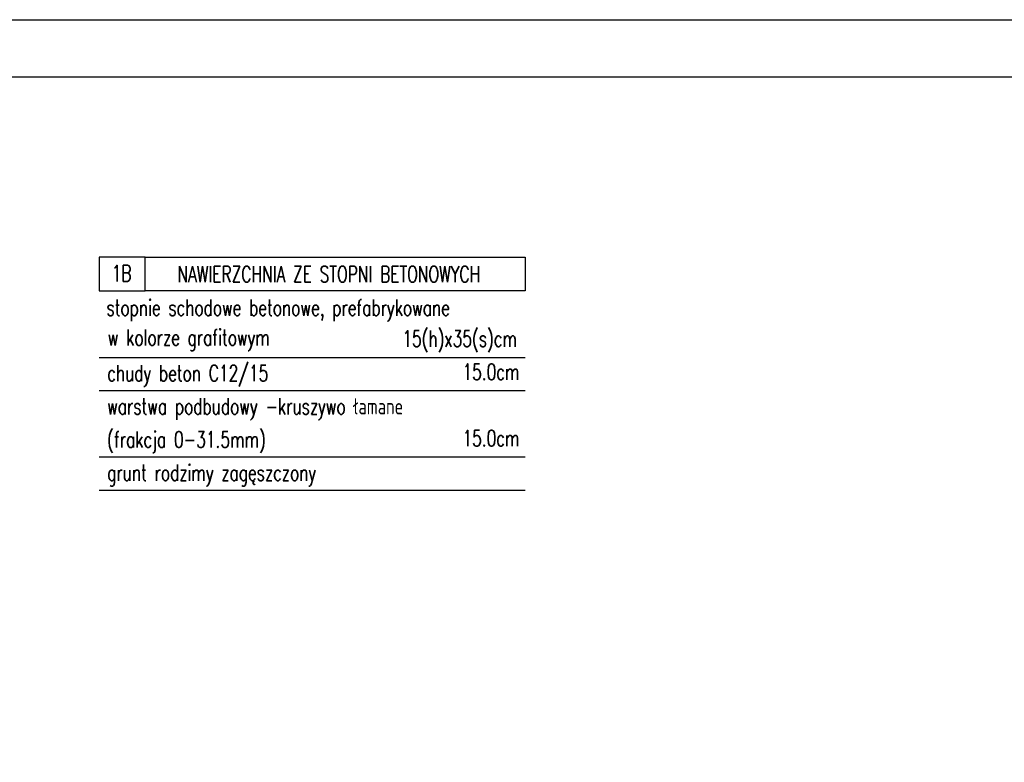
# Model space of a CAD drawing. Header units: millimetres. Extents: x 31969 to 285678, y -69766 to -1123.
# Tile 55 of 161: x 142094 to 142695, y -18283 to -17829. Entities that reach past the tile are written whole.
import ezdxf
from ezdxf.enums import TextEntityAlignment as Align

# ---------------------------------------------------------------- set-up
doc = ezdxf.new("R2010")
doc.units = ezdxf.units.MM
for name, color, linetype in [('a-opis 1', 3, 'Continuous'), ('a-opis 3', 15, 'Continuous'), ('a-ramka', 7, 'Continuous')]:
    doc.layers.add(name, color=color, linetype=linetype)
doc.styles.add('RS01507', font='romans.shx', dxfattribs={"width": 0.7, "height": 0.15})

msp = doc.modelspace()

# ---------------------------------------------------------------- linework, layer by layer
at = {"layer": 'a-opis 1', "ltscale": 40}
for p, q in [((142142.16, -18035.64), (142402.36, -18035.64)), ((142142.16, -18055.92), (142402.36, -18055.92)), ((142142.16, -18096.48), (142402.36, -18096.48)), ((142142.16, -18116.76), (142402.36, -18116.76))]:
    msp.add_line(p, q, dxfattribs=at)
at = {"layer": 'a-opis 3', "ltscale": 40}
for points in [[(142142.16, -17974.39), (142142.16, -17995.08), (142170.35, -17995.08), (142170.35, -17974.39)], [(142402.36, -17995.08), (142170.35, -17995.08), (142170.35, -17974.39), (142402.36, -17974.39)]]:
    msp.add_lwpolyline(points, close=True, dxfattribs=at)
at = {"layer": 'a-ramka', "ltscale": 0.5, "elevation": -38205}
for points in [[(144106.66, -19314.31), (140206.66, -19314.31), (140206.66, -17829.31), (144106.66, -17829.31)], [(140331.66, -17864.31), (144071.66, -17864.31), (144071.66, -19279.31), (140331.66, -19279.31)]]:
    msp.add_lwpolyline(points, close=True, dxfattribs=at)

# ---------------------------------------------------------------- texts
at = {"layer": 'a-opis 1', "ltscale": 40, "style": 'RS01507', "width": 0.7}
for s, p in [('stopnie schodowe betonowe, prefabrykowane ', (142146.7, -18005.28)), ('chudy beton C12/15', (142147.16, -18045.26)), ('warstwa podbudowy -kruszywo łamane', (142147.16, -18065.54)), ('(frakcja 0-31.5mm)', (142147.16, -18085.82)), ('grunt rodzimy zagęszczony', (142147.16, -18106.1))]:
    msp.add_text(s, height=9.8483, dxfattribs=at).set_placement(p, align=Align.MIDDLE_LEFT)
for s, height, p in [('15(h)x35(s)cm', 9.8483, (142362.43, -18024.2)), ('15.0cm', 9.848, (142381.58, -18044.48)), ('15.0cm', 9.848, (142381.58, -18085.04))]:
    msp.add_text(s, height=height, dxfattribs=at).set_placement(p, align=Align.MIDDLE_CENTER)
at = {"layer": 'a-opis 1', "ltscale": 40, "insert": (142147.52, -18018.53), "char_height": 9.8483, "width": 281.4652, "attachment_point": 1, "style": 'RS01507'}
msp.add_mtext('w kolorze grafitowym', dxfattribs=at)
at = {"layer": 'a-opis 3', "ltscale": 40, "style": 'RS01507', "width": 0.7}
for s, height, p in [('1B', 9.848, (142155.94, -17984.26)), ('NAWIERZCHNIA ZE STOPNI BETONOWYCH', 9.8483, (142282.55, -17984.77))]:
    msp.add_text(s, height=height, dxfattribs=at).set_placement(p, align=Align.MIDDLE_CENTER)

doc.saveas('drawing.dxf')
